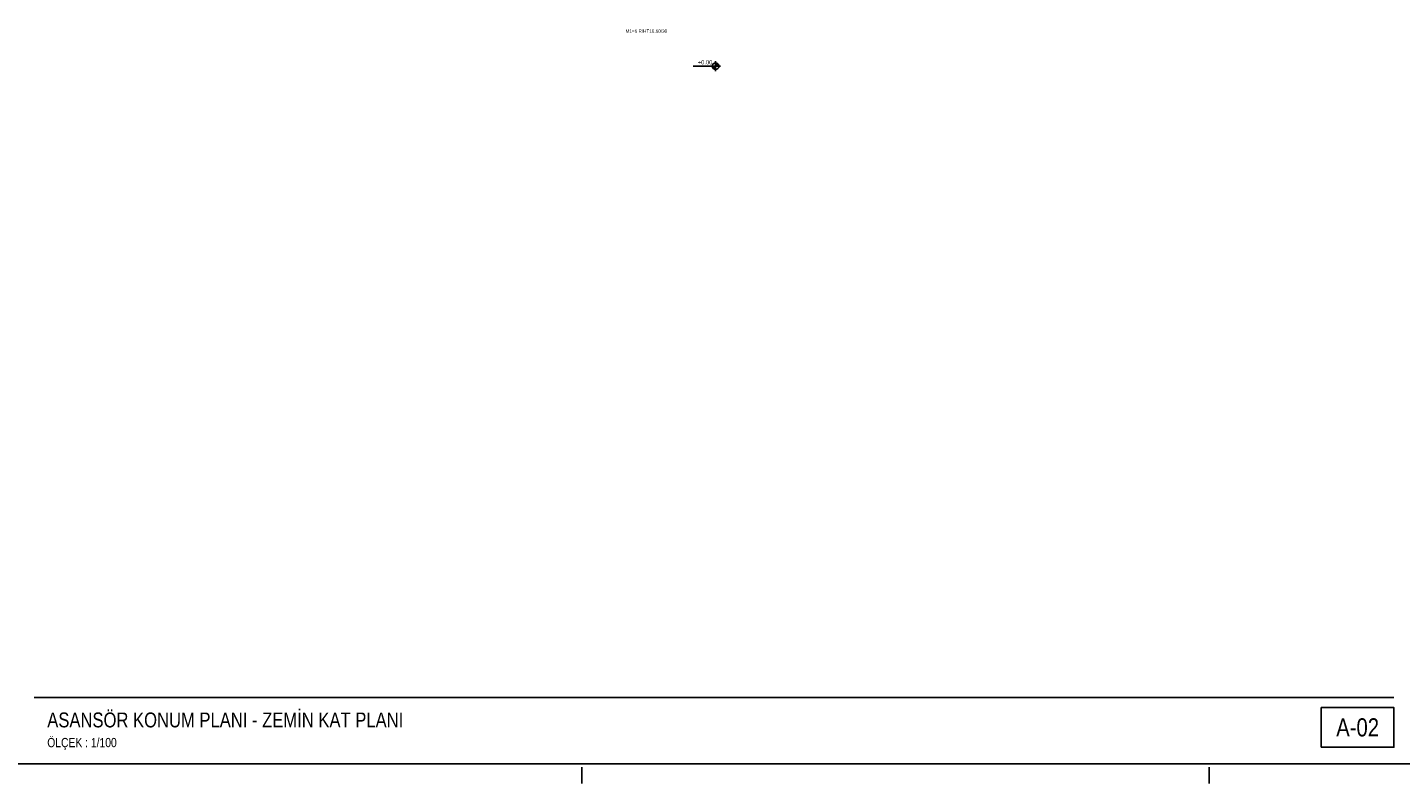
# Model space of a CAD drawing. Header units: centimetres. Extents: x 0 to 15545, y -30 to 2970.
# Tile 2 of 31: x 1160 to 3240, y -30 to 1115. Entities that reach past the tile are written whole.
import ezdxf
from ezdxf.enums import TextEntityAlignment as Align

# ---------------------------------------------------------------- set-up
doc = ezdxf.new("R2010")
doc.units = ezdxf.units.CM
doc.linetypes.add('CENTER', pattern=[40, 25, -5, 5, -5])
for name, color, linetype in [('ASN-ANTET', 4, 'CONTINUOUS'), ('ASN-BASLIK', 5, 'CONTINUOUS'), ('ASN-CERCEVE', 7, 'CONTINUOUS'), ('ASN-EKSEN', 8, 'CENTER'), ('ASN-MIMARI', 8, 'CONTINUOUS')]:
    doc.layers.add(name, color=color, linetype=linetype)
doc.styles.get("Standard").update_dxf_attribs({"font": 'arial.ttf', "width": 0.8})

msp = doc.modelspace()

# ---------------------------------------------------------------- linework, layer by layer
at = {"layer": 'ASN-ANTET'}
msp.add_line((1170, 100), (3230, 100), dxfattribs=at)
msp.add_lwpolyline([(3120, 25), (3230, 25), (3230, 85), (3120, 85)], close=True, dxfattribs=at)
at = {"layer": 'ASN-CERCEVE'}
for points in [[(0, 0), (15545, 0), (15545, 2970), (0, 2970)], [(100, 0), (15520, 0), (15520, 2970), (100, 2970)]]:
    msp.add_lwpolyline(points, close=True, dxfattribs=at)
at = {"layer": 'ASN-EKSEN'}
for p, q in [((2000, -30), (2000, -5)), ((2950, -30), (2950, -5))]:
    msp.add_line(p, q, dxfattribs=at)
at = {"layer": 'ASN-MIMARI'}
for p, q in [((2202.5, 1063.5), (2202.5, 1048.5)), ((2210, 1056), (2168.6, 1056))]:
    msp.add_line(p, q, dxfattribs=at)
for points in [[(2202.5, 1052.4), (2201.7, 1052.5), (2200.9, 1052.8), (2200.2, 1053.2), (2199.7, 1053.8), (2199.2, 1054.5), (2199, 1055.2), (2198.9, 1056)], [(2202.5, 1053.5), (2202, 1053.6), (2201.4, 1053.8), (2200.9, 1054.1), (2200.6, 1054.5), (2200.3, 1054.9), (2200.1, 1055.5), (2200, 1056)], [(2202.5, 1054.6), (2202.2, 1054.7), (2201.9, 1054.8), (2201.7, 1054.9), (2201.4, 1055.2), (2201.3, 1055.4), (2201.2, 1055.7), (2201.1, 1056)], [(2202.5, 1059.7), (2203.3, 1059.6), (2204.1, 1059.3), (2204.8, 1058.9), (2205.4, 1058.3), (2205.8, 1057.6), (2206.1, 1056.8), (2206.2, 1056)], [(2202.5, 1058.6), (2203.1, 1058.5), (2203.6, 1058.3), (2204.1, 1058), (2204.5, 1057.6), (2204.8, 1057.1), (2205, 1056.6), (2205, 1056)], [(2202.5, 1057.4), (2202.8, 1057.4), (2203.1, 1057.3), (2203.4, 1057.1), (2203.6, 1056.9), (2203.8, 1056.6), (2203.9, 1056.3), (2203.9, 1056)]]:
    msp.add_lwpolyline(points, dxfattribs=at)
msp.add_circle((2202.5, 1056), 5, dxfattribs=at)

# ---------------------------------------------------------------- texts
at = {"layer": 'ASN-ANTET', "width": 0.8}
msp.add_text('A-02', height=27.5, dxfattribs=at).set_placement((3175, 55), align=Align.MIDDLE_CENTER)
msp.add_text('ÖLÇEK : 1/100', height=14, dxfattribs=at).set_placement((1190, 25))
at = {"layer": 'ASN-BASLIK', "width": 0.8}
msp.add_text('ASANSÖR KONUM PLANI - ZEMİN KAT PLANI', height=22.5, dxfattribs=at).set_placement((1190, 55))
at = {"layer": 'ASN-MIMARI', "width": 0.8}
for s, height, p in [('M1=6 RIHT16,60/30', 5, (2066, 1106.5)), ('+0.00', 6.25, (2175.5, 1058.7))]:
    msp.add_text(s, height=height, dxfattribs=at).set_placement(p)

doc.saveas('drawing.dxf')
